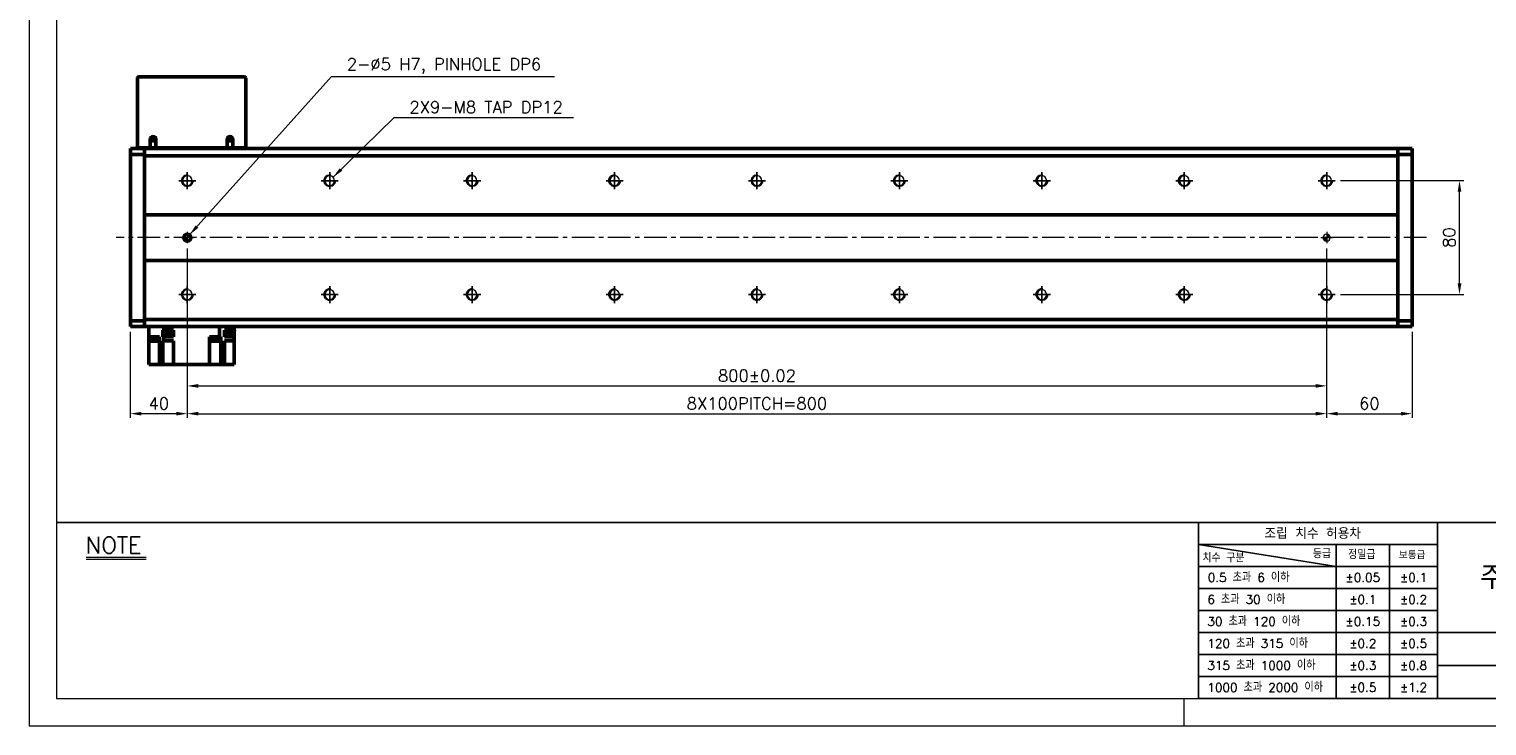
# Model space of a CAD drawing. Header units: millimetres. Extents: x 46891 to 50168, y 6223 to 9676.
# Tile 1 of 5: x 48547 to 49570, y 8529 to 9018. Entities that reach past the tile are written whole.
import ezdxf

# ---------------------------------------------------------------- set-up
doc = ezdxf.new("R2010")
doc.units = ezdxf.units.MM
doc.header["$LTSCALE"] = 0.5
doc.linetypes.add('CENTER', pattern=[50.8, 31.75, -6.35, 6.35, -6.35])
doc.layers.get('0').update_dxf_attribs({"lineweight": 20})
for name, color, linetype, lineweight in [('1', 1, 'CENTER', 13), ('4', 4, 'Continuous', 13), ('외형선(ISO)', 7, 'Continuous', 50)]:
    doc.layers.add(name, color=color, linetype=linetype, lineweight=lineweight)
for name, color, linetype in [('3', 3, 'Continuous'), ('C', 1, 'CENTER'), ('DIM', 4, 'Continuous')]:
    doc.layers.add(name, color=color, linetype=linetype)
doc.styles.add('DSR TEXT', font='romans.shx', dxfattribs={"bigfont": 'whgtxt.shx'})
doc.styles.get("Standard").update_dxf_attribs({"font": 'romans.shx', "bigfont": 'whgtxt.shx'})
doc.dimstyles.new('DSR', dxfattribs={"dimscale": 2, "dimtxt": 3, "dimasz": 3, "dimexe": 0.5, "dimexo": 0.5, "dimgap": 0.5, "dimtad": 1, "dimdsep": 46, "dimtxsty": 'Standard', "dimcen": 2.5, "dimclrd": 4, "dimclre": 4, "dimclrt": 2, "dimadec": 0, "dimazin": 2, "dimtfac": 1, "dimtmove": 0, "dimatfit": 3, "dimfxl": 0, "dimlwd": -1, "dimlwe": -1, "dimarcsym": 0})

# ---------------------------------------------------------------- blocks, each defined once
blk = doc.blocks.new('A$C13F00394')
for p, q in [((-202.34, 25.67), (-191.42, 25.67)), ((-202.34, 25.3), (-191.42, 25.3))]:
    blk.add_line(p, q)
at = {"layer": '3'}
for p, q in [((0, 32), (-207.68, 32)), ((0, 32), (202.32, 32)), ((0, 32), (0, 0)), ((43.43, 32), (43.43, 0)), ((0, 28), (25, 24)), ((43.43, 28), (0, 28)), ((25, 28), (25, 0)), ((34.7, 28), (34.7, 0)), ((43.43, 24), (0, 24)), ((43.43, 20), (0, 20)), ((43.43, 16), (0, 16)), ((0, 12), (129.32, 12)), ((43.43, 8), (0, 8)), ((97.32, 6), (43.43, 6)), ((43.43, 4), (0, 4)), ((0, 0), (202.32, 0))]:
    blk.add_line(p, q, dxfattribs=at)
at = {"color": 0, "style": 'DSR TEXT'}
for s, height, p in [('조립 치수 허용차', 2, (11.97, 29.02)), ('등급', 1.5, (20.77, 25.52)), ('정밀급', 1.5, (27.18, 25.37)), ('보통급', 1.3, (36.41, 25.38)), ('치수 구분', 1.5, (0.69, 24.78)), (' 0.5 초과 6 이하', 1.6, (0.56, 21.19)), (' 6 초과 30 이하', 1.6, (0.49, 17.19)), (' 30 초과 120 이하', 1.6, (0.49, 13.19)), (' 120 초과 315 이하', 1.6, (0.49, 9.19)), (' 315 초과 1000 이하', 1.6, (0.49, 5.19)), (' 1000 초과 2000 이하', 1.6, (0.49, 1.19))]:
    blk.add_text(s, height=height, dxfattribs=at).set_placement(p)
at = {"color": 7, "insert": (70.37, 22), "char_height": 4.2, "attachment_point": 5, "style": 'DSR TEXT'}
blk.add_mtext('주식회사 디에스알', dxfattribs=at)
at = {"color": 0, "char_height": 1.6, "attachment_point": 5, "style": 'DSR TEXT'}
for s, insert in [('%%P0.05', (29.85, 22)), ('%%P0.1', (39.07, 22)), ('%%P0.1', (29.85, 18)), ('%%P0.2', (39.07, 18)), ('%%P0.15', (29.85, 14)), ('%%P0.3', (39.07, 14)), ('%%P0.2', (29.85, 10)), ('%%P0.5', (39.07, 10)), ('%%P0.3', (29.85, 6)), ('%%P0.8', (39.07, 6)), ('%%P0.5', (29.85, 2)), ('%%P1.2', (39.07, 2))]:
    blk.add_mtext(s, dxfattribs=dict(at, insert=insert))
at = {"layer": '4', "color": 0, "style": 'DSR TEXT'}
blk.add_text('NOTE', height=3, dxfattribs=at).set_placement((-202.39, 26.38))
blk = doc.blocks.new('A$C1C1952E1')
at = {"color": 1}
blk.add_lwpolyline([(0, 0), (420, 0), (420, 297), (0, 297)], close=True, dxfattribs=at)
at = {"color": 3}
blk.add_lwpolyline([(5, 5), (415, 5), (415, 292), (5, 292)], close=True, dxfattribs=at)
blk = doc.blocks.new('A$C33E56CC6')
h = blk.add_hatch()
h.set_pattern_fill('ANSI31', color=256, style=0)
h.set_pattern_definition([(45, (-7065.45672, -6508.5399), (-0.0883883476, 0.0883883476), [])])
h.paths.add_polyline_path([(4, 6.5, 0.414214), (1.5, 4), (4, 4)])
h.paths.add_polyline_path([(6.5, 4), (4, 4), (4, 1.5, 0.414214)])
blk.add_circle((4, 4), 2.5)
at = {"layer": '1'}
for p, q in [((0, 4), (8, 4)), ((4, 0), (4, 8))]:
    blk.add_line(p, q, dxfattribs=at)
blk = doc.blocks.new('tap8')
blk.add_circle((0, 0), 3.4)
at = {"layer": 'C', "color": 1, "linetype": 'CENTER'}
for p, q in [((-6, 0), (6, 0)), ((0, -6), (0, 6))]:
    blk.add_line(p, q, dxfattribs=at)
at = {"layer": 'DIM', "color": 3}
blk.add_arc((0, 0), 4, 263.8455, 189.4314, dxfattribs=at)
blk = doc.blocks.new('*D89')
at = {"color": 1, "linetype": 'ByBlock'}
for p, q in [((48657.7, 8864.4), (48657.7, 8764.8)), ((49457.7, 8864.4), (49457.7, 8764.8)), ((48665.5, 8767.8), (49449.9, 8767.8))]:
    blk.add_line(p, q, dxfattribs=at)
at = {"color": 1}
for points in [[(48665.5, 8769.1), (48665.5, 8766.5), (48657.7, 8767.8)], [(49449.9, 8769.1), (49449.9, 8766.5), (49457.7, 8767.8)]]:
    blk.add_solid(points, dxfattribs=at)
at = {"layer": 'Defpoints', "color": 0}
for p in [(48657.7, 8868), (49457.7, 8868), (49457.7, 8767.8)]:
    blk.add_point(p, dxfattribs=at)
at = {"color": 3, "insert": (49057.7, 8775), "char_height": 8.4, "attachment_point": 5, "style": 'DSR TEXT'}
blk.add_mtext('800%%P0.02', dxfattribs=at)
blk = doc.blocks.new('*D90')
at = {"color": 1, "linetype": 'ByBlock'}
for p, q in [((49457.7, 8820.8), (49457.7, 8745.3)), ((49517.7, 8805.9), (49517.7, 8745.3)), ((49465.5, 8748.3), (49509.9, 8748.3))]:
    blk.add_line(p, q, dxfattribs=at)
at = {"color": 1}
for points in [[(49465.5, 8749.6), (49465.5, 8747), (49457.7, 8748.3)], [(49509.9, 8749.6), (49509.9, 8747), (49517.7, 8748.3)]]:
    blk.add_solid(points, dxfattribs=at)
at = {"layer": 'Defpoints', "color": 0}
for p in [(49457.7, 8824.4), (49517.7, 8809.5), (49517.7, 8748.3)]:
    blk.add_point(p, dxfattribs=at)
at = {"color": 3, "insert": (49487.7, 8755.5), "char_height": 8.4, "attachment_point": 5, "style": 'DSR TEXT'}
blk.add_mtext('60', dxfattribs=at)
blk = doc.blocks.new('*D91')
at = {"color": 1, "linetype": 'ByBlock'}
for p, q in [((48657.7, 8864.4), (48657.7, 8745.3)), ((48617.7, 8805.9), (48617.7, 8745.3)), ((48649.9, 8748.3), (48625.5, 8748.3))]:
    blk.add_line(p, q, dxfattribs=at)
at = {"color": 1}
for points in [[(48625.5, 8749.6), (48625.5, 8747), (48617.7, 8748.3)], [(48649.9, 8749.6), (48649.9, 8747), (48657.7, 8748.3)]]:
    blk.add_solid(points, dxfattribs=at)
at = {"layer": 'Defpoints', "color": 0}
for p in [(48657.7, 8868), (48617.7, 8809.5), (48617.7, 8748.3)]:
    blk.add_point(p, dxfattribs=at)
at = {"color": 3, "insert": (48637.7, 8755.5), "char_height": 8.4, "attachment_point": 5, "style": 'DSR TEXT'}
blk.add_mtext('40', dxfattribs=at)
blk = doc.blocks.new('*D92')
at = {"color": 1, "linetype": 'ByBlock'}
for p, q in [((49467.4, 8912), (49554, 8912)), ((49551, 8839.8), (49551, 8904.2)), ((49467.4, 8832), (49554, 8832))]:
    blk.add_line(p, q, dxfattribs=at)
at = {"color": 1}
for points in [[(49549.7, 8904.2), (49552.3, 8904.2), (49551, 8912)], [(49549.7, 8839.8), (49552.3, 8839.8), (49551, 8832)]]:
    blk.add_solid(points, dxfattribs=at)
at = {"layer": 'Defpoints', "color": 0}
for p in [(49463.8, 8912), (49551, 8912), (49463.8, 8832)]:
    blk.add_point(p, dxfattribs=at)
at = {"color": 3, "insert": (49543.8, 8872), "char_height": 8.4, "attachment_point": 5, "rotation": 90, "style": 'DSR TEXT'}
blk.add_mtext('80', dxfattribs=at)
blk = doc.blocks.new('*D93')
at = {"color": 1, "linetype": 'ByBlock'}
for p, q in [((48657.7, 8822.3), (48657.7, 8745.3)), ((49457.7, 8822.3), (49457.7, 8745.3)), ((48665.5, 8748.3), (49449.9, 8748.3))]:
    blk.add_line(p, q, dxfattribs=at)
at = {"color": 1}
for points in [[(48665.5, 8749.6), (48665.5, 8747), (48657.7, 8748.3)], [(49449.9, 8749.6), (49449.9, 8747), (49457.7, 8748.3)]]:
    blk.add_solid(points, dxfattribs=at)
at = {"layer": 'Defpoints', "color": 0}
for p in [(48657.7, 8825.9), (49457.7, 8825.9), (49457.7, 8748.3)]:
    blk.add_point(p, dxfattribs=at)
at = {"color": 3, "insert": (49057.7, 8755.5), "char_height": 8.4, "attachment_point": 5, "style": 'DSR TEXT'}
blk.add_mtext('8X100PITCH=800', dxfattribs=at)

msp = doc.modelspace()

# ---------------------------------------------------------------- linework, layer by layer
at = {"color": 1}
msp.add_line((49357.48132, 8548.30052), (49357.48132, 8528.99552), dxfattribs=at)
at = {"layer": '1'}
msp.add_line((49527.72397, 8871.97176), (48607.72397, 8871.97176), dxfattribs=at)
at = {"layer": '3'}
msp.add_line((49367.8386, 8548.30052), (50148.98632, 8548.30052), dxfattribs=at)
at = {"layer": '외형선(ISO)'}
for p, q in [((48622.72397, 8934.97176), (48622.72397, 8983.97176)), ((48623.72397, 8984.97176), (48697.72397, 8984.97176)), ((48698.72397, 8983.97176), (48698.72397, 8934.97176)), ((48631.72397, 8940.97176), (48631.72397, 8934.97176)), ((48635.72397, 8934.97176), (48635.72397, 8940.97176)), ((48685.72397, 8940.97176), (48685.72397, 8934.97176)), ((48689.72397, 8934.97176), (48689.72397, 8940.97176)), ((48617.72397, 8933.59308), (48617.72397, 8934.47176)), ((48627.72397, 8934.47176), (48617.72397, 8934.47176)), ((48617.72397, 8933.59308), (48617.72397, 8930.47176)), ((48617.72397, 8930.47176), (48617.72397, 8813.47176)), ((48627.72397, 8930.47176), (48617.72397, 8930.47176)), ((48622.72397, 8934.97176), (48623.72397, 8934.97176)), ((48623.72397, 8934.97176), (48631.72397, 8934.97176)), ((48627.72397, 8933.59308), (48627.72397, 8934.47176)), ((49507.72397, 8934.47176), (48627.72397, 8934.47176)), ((48627.72397, 8934.47176), (48627.72397, 8933.59308)), ((48627.72397, 8933.59308), (48627.72397, 8929.47176)), ((48627.72397, 8930.47176), (48627.72397, 8933.59308)), ((48627.72397, 8929.47176), (48627.72397, 8887.97176)), ((49507.72397, 8929.47176), (48627.72397, 8929.47176)), ((48631.72397, 8934.97176), (48635.72397, 8934.97176)), ((48635.72397, 8934.97176), (48685.72397, 8934.97176)), ((48645.07397, 8934.85676), (48676.37397, 8934.85676)), ((48645.07397, 8934.85676), (48645.07397, 8934.51176)), ((48645.07397, 8934.51176), (48676.37397, 8934.51176)), ((48676.37397, 8934.85676), (48676.37397, 8934.51176)), ((48685.72397, 8934.97176), (48689.72397, 8934.97176)), ((48689.72397, 8934.97176), (48697.72397, 8934.97176)), ((48697.72397, 8934.97176), (48698.72397, 8934.97176)), ((49507.72397, 8934.47176), (49507.72397, 8933.59308)), ((49507.72397, 8933.59308), (49507.72397, 8934.47176)), ((49507.72397, 8934.47176), (49517.72397, 8934.47176)), ((49507.72397, 8929.47176), (49507.72397, 8933.59308)), ((49507.72397, 8933.59308), (49507.72397, 8930.47176)), ((49507.72397, 8930.47176), (49517.72397, 8930.47176)), ((49507.72397, 8887.97176), (49507.72397, 8929.47176)), ((49517.72397, 8934.47176), (49517.72397, 8933.59308)), ((49517.72397, 8930.47176), (49517.72397, 8933.59308)), ((49517.72397, 8813.47176), (49517.72397, 8930.47176)), ((48627.72397, 8887.97176), (48627.72397, 8887.1182)), ((48627.72397, 8887.97176), (49507.72397, 8887.97176)), ((48627.72397, 8887.1182), (48627.72397, 8886.76465)), ((48627.72397, 8886.76465), (48627.72397, 8857.17886)), ((48627.72397, 8857.17886), (48627.72397, 8886.76465)), ((49507.72397, 8887.1182), (49507.72397, 8887.97176)), ((49507.72397, 8886.76465), (49507.72397, 8887.1182)), ((49507.72397, 8857.17886), (49507.72397, 8886.76465)), ((49507.72397, 8886.76465), (49507.72397, 8857.17886)), ((48627.72397, 8857.17886), (48627.72397, 8856.82531)), ((48627.72397, 8856.82531), (48627.72397, 8855.97176)), ((48627.72397, 8855.97176), (48627.72397, 8814.47176)), ((49507.72397, 8855.97176), (48627.72397, 8855.97176)), ((49507.72397, 8856.82531), (49507.72397, 8857.17886)), ((49507.72397, 8855.97176), (49507.72397, 8856.82531)), ((49507.72397, 8814.47176), (49507.72397, 8855.97176)), ((48617.72397, 8813.47176), (48617.72397, 8810.35044)), ((48627.72397, 8813.47176), (48617.72397, 8813.47176)), ((48627.72397, 8814.47176), (48627.72397, 8810.35044)), ((48627.72397, 8814.47176), (49507.72397, 8814.47176)), ((48627.72397, 8810.35044), (48627.72397, 8813.47176)), ((49507.72397, 8810.35044), (49507.72397, 8814.47176)), ((49507.72397, 8813.47176), (49507.72397, 8810.35044)), ((49507.72397, 8813.47176), (49517.72397, 8813.47176)), ((49517.72397, 8810.35044), (49517.72397, 8813.47176)), ((48617.72397, 8809.47176), (48617.72397, 8810.35044)), ((48627.72397, 8809.47176), (48617.72397, 8809.47176)), ((48627.72397, 8809.47176), (48627.72397, 8810.35044)), ((48627.72397, 8810.35044), (48627.72397, 8809.47176)), ((49507.72397, 8809.47176), (48627.72397, 8809.47176)), ((48630.72397, 8806.87176), (48630.68906, 8806.87176)), ((48630.68906, 8806.87176), (48630.68906, 8806.17176)), ((48630.68906, 8806.17176), (48630.72397, 8806.17176)), ((48630.72397, 8809.47176), (48630.72397, 8802.37176)), ((48630.72397, 8802.37176), (48630.72397, 8782.87176)), ((48630.72397, 8802.37176), (48636.28395, 8802.37176)), ((48631.23527, 8802.37176), (48631.23527, 8801.87176)), ((48638.22397, 8802.37176), (48636.28395, 8802.37176)), ((48637.23527, 8802.37176), (48637.23527, 8801.87176)), ((48638.22397, 8802.37176), (48638.22397, 8782.87176)), ((48640.7653, 8806.87176), (48640.44535, 8806.87176)), ((48640.44535, 8806.87176), (48640.44535, 8802.37176)), ((48640.44535, 8802.37176), (48640.7653, 8802.37176)), ((48640.7653, 8806.87176), (48641.16461, 8806.87176)), ((48641.16461, 8802.37176), (48640.7653, 8802.37176)), ((48641.11122, 8806.87176), (48641.11122, 8806.17176)), ((48641.11122, 8806.17176), (48647.01122, 8806.17176)), ((48641.16461, 8809.47176), (48641.16461, 8806.87176)), ((48641.16461, 8806.87176), (48643.60869, 8806.87176)), ((48641.16461, 8802.37176), (48641.16461, 8799.37176)), ((48647.92397, 8802.37176), (48641.16461, 8802.37176)), ((48641.26122, 8806.17176), (48641.26122, 8804.17176)), ((48641.26122, 8804.17176), (48646.86122, 8804.17176)), ((48644.51376, 8806.87176), (48643.60869, 8806.87176)), ((48644.51376, 8806.87176), (48647.92397, 8806.87176)), ((48646.86122, 8806.17176), (48646.86122, 8804.17176)), ((48647.01122, 8806.87176), (48647.01122, 8806.17176)), ((48647.92397, 8802.37176), (48647.92397, 8806.87176)), ((48673.22397, 8802.37176), (48680.28334, 8802.37176)), ((48673.22397, 8802.37176), (48673.22397, 8782.87176)), ((48674.01994, 8802.37176), (48674.01994, 8801.87176)), ((48680.01994, 8802.37176), (48680.01994, 8801.87176)), ((48680.28334, 8809.47176), (48680.28334, 8802.37176)), ((48680.28334, 8802.37176), (48680.68265, 8802.37176)), ((48681.23205, 8802.37176), (48680.68265, 8802.37176)), ((48681.23205, 8802.37176), (48681.23205, 8782.87176)), ((48685.16399, 8806.87176), (48683.72397, 8806.87176)), ((48683.72397, 8806.87176), (48683.72397, 8802.37176)), ((48683.72397, 8802.37176), (48685.16399, 8802.37176)), ((48684.85889, 8806.87176), (48684.85889, 8806.17176)), ((48684.85889, 8806.17176), (48690.75889, 8806.17176)), ((48685.00889, 8806.17176), (48685.00889, 8804.17176)), ((48685.00889, 8804.17176), (48690.60889, 8804.17176)), ((48685.16399, 8806.87176), (48690.72397, 8806.87176)), ((48690.72397, 8802.37176), (48685.16399, 8802.37176)), ((48690.60889, 8806.17176), (48690.60889, 8804.17176)), ((48690.72397, 8809.47176), (48690.72397, 8806.87176)), ((48690.75889, 8806.87176), (48690.72397, 8806.87176)), ((48690.72397, 8802.37176), (48690.72397, 8806.17176)), ((48690.72397, 8799.37176), (48690.72397, 8802.37176)), ((48690.75889, 8806.87176), (48690.75889, 8806.17176)), ((49507.72397, 8810.35044), (49507.72397, 8809.47176)), ((49507.72397, 8809.47176), (49507.72397, 8810.35044)), ((49507.72397, 8809.47176), (49517.72397, 8809.47176)), ((49517.72397, 8810.35044), (49517.72397, 8809.47176)), ((48631.23527, 8801.87176), (48637.23527, 8801.87176)), ((48631.28527, 8801.87176), (48631.28527, 8801.17176)), ((48631.28527, 8801.17176), (48637.18527, 8801.17176)), ((48631.43527, 8801.17176), (48631.43527, 8799.17176)), ((48631.43527, 8799.17176), (48637.03527, 8799.17176)), ((48637.03527, 8801.17176), (48637.03527, 8799.17176)), ((48637.18527, 8801.87176), (48637.18527, 8801.17176)), ((48640.7653, 8799.37176), (48640.44535, 8799.37176)), ((48640.44535, 8799.37176), (48640.44535, 8782.87176)), ((48640.7653, 8799.37176), (48641.16461, 8799.37176)), ((48641.16461, 8799.37176), (48647.92397, 8799.37176)), ((48647.92397, 8782.87176), (48647.92397, 8799.37176)), ((48674.01994, 8801.87176), (48680.01994, 8801.87176)), ((48674.06994, 8801.87176), (48674.06994, 8801.17176)), ((48674.06994, 8801.17176), (48679.96994, 8801.17176)), ((48674.21994, 8801.17176), (48674.21994, 8799.17176)), ((48674.21994, 8799.17176), (48679.81994, 8799.17176)), ((48679.81994, 8801.17176), (48679.81994, 8799.17176)), ((48679.96994, 8801.87176), (48679.96994, 8801.17176)), ((48685.16399, 8799.37176), (48683.72397, 8799.37176)), ((48683.72397, 8799.37176), (48683.72397, 8782.87176)), ((48685.16399, 8799.37176), (48690.72397, 8799.37176)), ((48690.72397, 8799.37176), (48690.72397, 8782.87176)), ((48630.72397, 8782.87176), (48634.72397, 8782.87176)), ((48638.22397, 8782.87176), (48634.72397, 8782.87176)), ((48640.44535, 8782.87176), (48638.22397, 8782.87176)), ((48640.44535, 8782.87176), (48644.42397, 8782.87176)), ((48647.92397, 8782.87176), (48644.42397, 8782.87176)), ((48647.92397, 8782.87176), (48673.22397, 8782.87176)), ((48676.72397, 8782.87176), (48673.22397, 8782.87176)), ((48676.72397, 8782.87176), (48681.23205, 8782.87176)), ((48683.72397, 8782.87176), (48681.23205, 8782.87176)), ((48687.22397, 8782.87176), (48683.72397, 8782.87176)), ((48687.22397, 8782.87176), (48690.72397, 8782.87176))]:
    msp.add_line(p, q, dxfattribs=at)
for centre, radius in [((48633.72397, 8940.97176), 1.2295), ((48687.72397, 8940.97176), 1.2295), ((48657.72397, 8871.97176), 2.5)]:
    msp.add_circle(centre, radius, dxfattribs=at)
for centre, radius, start, end in [((48623.72397, 8983.97176), 1, 90, 180), ((48697.72397, 8983.97176), 1, 0, 90), ((48633.72397, 8940.97176), 2, 0, 180), ((48687.72397, 8940.97176), 2, 0, 180)]:
    msp.add_arc(centre, radius, start, end, dxfattribs=at)

# ---------------------------------------------------------------- block references
at = {"xscale": 3.861000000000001, "yscale": 3.861000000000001, "zscale": 3.861000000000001}
for name, p in [('A$C1C1952E1', (48546.67132, 8528.99552)), ('A$C13F00394', (49367.83861, 8548.30052))]:
    msp.add_blockref(name, p, dxfattribs=at)
at = {"xscale": -1}
for name, p, rotation in [('tap8', (48657.72397, 8911.97176), 90), ('tap8', (48757.72397, 8911.97176), 90), ('tap8', (48857.72397, 8911.97176), 90), ('tap8', (48957.72397, 8911.97176), 90), ('tap8', (49057.72397, 8911.97176), 90), ('tap8', (49157.72397, 8911.97176), 90), ('tap8', (49257.72397, 8911.97176), 90), ('tap8', (49357.72397, 8911.97176), 90), ('tap8', (49457.72397, 8911.97176), 90), ('A$C33E56CC6', (48653.72397, 8875.97175), 180), ('A$C33E56CC6', (49453.72397, 8875.97175), 180), ('tap8', (48657.72397, 8831.97176), 90), ('tap8', (48757.72397, 8831.97176), 90), ('tap8', (48857.72397, 8831.97176), 90), ('tap8', (48957.72397, 8831.97176), 90), ('tap8', (49057.72397, 8831.97176), 90), ('tap8', (49157.72397, 8831.97176), 90), ('tap8', (49257.72397, 8831.97176), 90), ('tap8', (49357.72397, 8831.97176), 90), ('tap8', (49457.72397, 8831.97176), 90)]:
    msp.add_blockref(name, p, dxfattribs=dict(at, rotation=rotation))

# ---------------------------------------------------------------- texts
at = {"color": 3, "char_height": 8.4, "attachment_point": 1, "style": 'DSR TEXT'}
for s, insert in [('2-%%C5 H7, PINHOLE DP6', (48769.71358, 8998.07649)), ('2X9-M8 TAP DP12', (48813.69665, 8967.82427))]:
    msp.add_mtext(s, dxfattribs=dict(at, insert=insert))

# ---------------------------------------------------------------- dimensions: what is measured, and where the dimension line sits
dim = msp.add_linear_dim(base=(49550.97331, 8911.97176), p1=(49463.77095, 8831.97176), p2=(49463.77095, 8911.97176), angle=270, dimstyle='DSR', override={"dimscale": 3, "dimtxt": 2.8, "dimasz": 2.600136, "dimexe": 1, "dimexo": 1.2, "dimgap": 1, "dimdec": 4, "dimtxsty": 'DSR TEXT', "dimclrd": 1, "dimclre": 1, "dimclrt": 3, "dimtdec": 4, "dimtix": 1})
dim.commit()
dim.dimension.update_dxf_attribs({"geometry": '*D92', "text_midpoint": (49543.77331, 8871.97176)})
for base, p1, p2, picture, middle in [((48617.72397, 8748.29715), (48657.72397, 8867.97176), (48617.72397, 8809.47176), '*D91', (48637.72397, 8748.29715)), ((49517.72397, 8748.29715), (49457.72397, 8824.36012), (49517.72397, 8809.47176), '*D90', (49487.72397, 8748.29715))]:
    dim = msp.add_linear_dim(base=base, p1=p1, p2=p2, dimstyle='DSR', override={"dimscale": 3, "dimtxt": 2.8, "dimasz": 2.600136, "dimexe": 1, "dimexo": 1.2, "dimgap": 1, "dimdec": 4, "dimtxsty": 'DSR TEXT', "dimclrd": 1, "dimclre": 1, "dimclrt": 3, "dimtdec": 4, "dimtix": 1})
    dim.commit()
    dim.dimension.update_dxf_attribs({"geometry": picture, "text_midpoint": middle, "dimtype": 160})
for base, p1, p2, text, picture, middle in [((49457.72397, 8767.77968), (48657.72397, 8867.97176), (49457.72397, 8867.97176), '<>%%P0.02', '*D89', (49057.72397, 8774.97968)), ((49457.72397, 8748.29715), (48657.72397, 8825.92478), (49457.72397, 8825.92478), '8X100PITCH=<>', '*D93', (49057.72397, 8755.49715))]:
    dim = msp.add_linear_dim(base=base, p1=p1, p2=p2, text=text, dimstyle='DSR', override={"dimscale": 3, "dimtxt": 2.8, "dimasz": 2.600136, "dimexe": 1, "dimexo": 1.2, "dimgap": 1, "dimdec": 4, "dimtxsty": 'DSR TEXT', "dimclrd": 1, "dimclre": 1, "dimclrt": 3, "dimtdec": 4, "dimtix": 1})
    dim.commit()
    dim.dimension.update_dxf_attribs({"geometry": picture, "text_midpoint": middle})

# ---------------------------------------------------------------- leaders
at = {"annotation_type": 0, "has_hookline": 1, "hookline_direction": 0}
for points, text_width in [([(48659.30235, 8873.9105), (48758.91317, 8985.07649), (48766.71358, 8985.07649)], 145.875), ([(48760.10506, 8914.39878), (48802.89624, 8956.42427), (48810.69665, 8956.42427)], 115.25)]:
    msp.add_leader(points, dimstyle='DSR', override={"dimscale": 3, "dimtxt": 2.8, "dimasz": 2.600136, "dimexe": 1, "dimexo": 1.2, "dimgap": 1, "dimdec": 4, "dimtxsty": 'DSR TEXT', "dimclrd": 1, "dimclre": 1, "dimclrt": 3, "dimtdec": 4, "dimtix": 1}, dxfattribs=dict(at, text_width=text_width))

doc.saveas('drawing.dxf')
